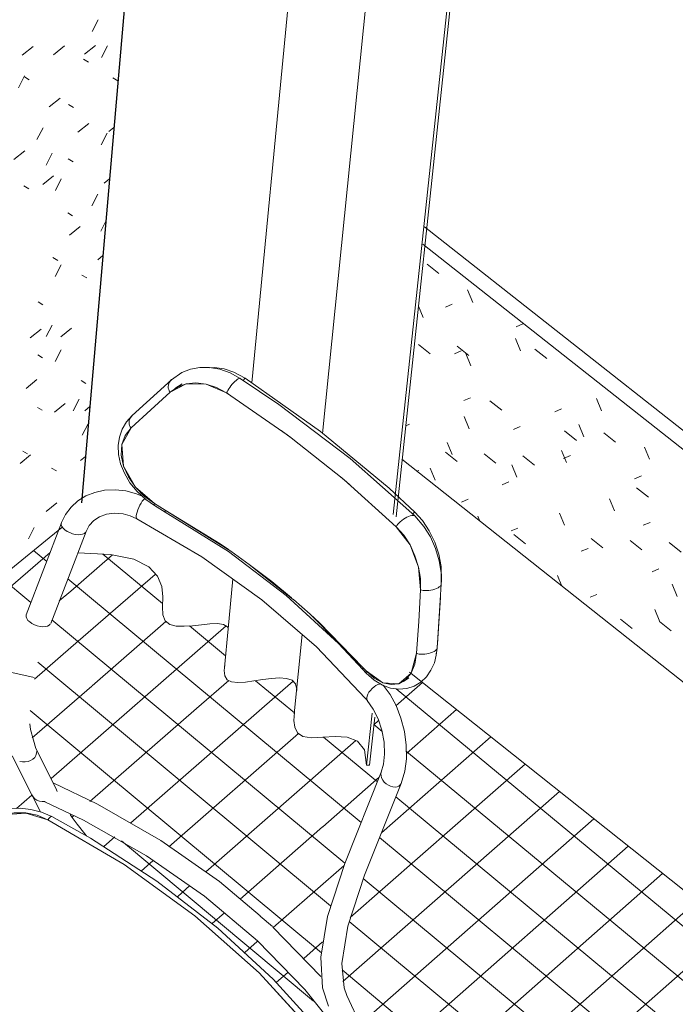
# Model space of a CAD drawing. Header units: centimetres. Extents: x 1151.07 to 1152.71, y 1902.53 to 1904.06.
# Tile 13 of 65: x 1151.68 to 1151.76, y 1903.67 to 1903.79. Entities that reach past the tile are written whole.
import ezdxf

# ---------------------------------------------------------------- set-up
doc = ezdxf.new("R2010")
doc.units = ezdxf.units.CM
for name, color, linetype, lineweight in [('Meble', 7, 'Continuous', 9), ('Meble-2', 9, 'Continuous', 9), ('Okna', 7, 'Continuous', 9), ('Okna-1', 9, 'Continuous', 9), ('Stropy', 7, 'Continuous', 9), ('Wzór powierzchni', 7, 'Continuous', 9), ('Wzór powierzchni-4', 10, 'Continuous', 9), ('Wzór powierzchni-5', 254, 'Continuous', 9), ('Wzór powierzchni-6', 253, 'Continuous', 9), ('Ściany', 7, 'Continuous', 9)]:
    doc.layers.add(name, color=color, linetype=linetype, lineweight=lineweight)

# ---------------------------------------------------------------- blocks, each defined once
blk = doc.blocks.new('FP_18-Aksono Kopia 1')
at = {"layer": 'Wzór powierzchni-4'}
for p, q in [((1151.69242, 1903.79151), (1151.6917, 1903.7901)), ((1151.6834, 1903.7873), (1151.6847, 1903.78835)), ((1151.6871, 1903.78736), (1151.6884, 1903.78841)), ((1151.69078, 1903.78743), (1151.69208, 1903.78847)), ((1151.6935, 1903.78842), (1151.69278, 1903.78702)), ((1151.69126, 1903.78647), (1151.69068, 1903.78683)), ((1151.68366, 1903.78484), (1151.68293, 1903.78343)), ((1151.68422, 1903.78437), (1151.68364, 1903.78473)), ((1151.69473, 1903.78427), (1151.69416, 1903.78463)), ((1151.68659, 1903.78117), (1151.68789, 1903.78221)), ((1151.68947, 1903.78109), (1151.68889, 1903.78145)), ((1151.69, 1903.77817), (1151.69129, 1903.77921)), ((1151.69365, 1903.77825), (1151.69427, 1903.77875)), ((1151.68586, 1903.77871), (1151.68514, 1903.77731)), ((1151.69347, 1903.77806), (1151.69275, 1903.77667)), ((1151.68241, 1903.77492), (1151.6837, 1903.77596)), ((1151.68695, 1903.77567), (1151.68623, 1903.77427)), ((1151.68942, 1903.77465), (1151.68885, 1903.77501)), ((1151.68583, 1903.77195), (1151.68712, 1903.77299)), ((1151.68417, 1903.77146), (1151.68359, 1903.77181)), ((1151.68803, 1903.77264), (1151.68732, 1903.77124)), ((1151.69313, 1903.77214), (1151.69375, 1903.77264)), ((1151.69236, 1903.77083), (1151.69164, 1903.76944)), ((1151.68937, 1903.76827), (1151.6888, 1903.76862)), ((1151.69332, 1903.76761), (1151.69271, 1903.76644)), ((1151.68898, 1903.76596), (1151.69026, 1903.767)), ((1151.6876, 1903.76297), (1151.68703, 1903.76332)), ((1151.68803, 1903.76243), (1151.68731, 1903.76105)), ((1151.69235, 1903.76305), (1151.69297, 1903.76355)), ((1151.69104, 1903.76088), (1151.69048, 1903.76123)), ((1151.68584, 1903.7577), (1151.68527, 1903.75804)), ((1151.68434, 1903.75377), (1151.68562, 1903.7548)), ((1151.68695, 1903.75529), (1151.68624, 1903.75392)), ((1151.68797, 1903.75391), (1151.68924, 1903.75494)), ((1151.68802, 1903.75234), (1151.68731, 1903.75097)), ((1151.6858, 1903.75142), (1151.68524, 1903.75176)), ((1151.68385, 1903.74779), (1151.68513, 1903.74882)), ((1151.69093, 1903.74837), (1151.69037, 1903.7487)), ((1151.69015, 1903.7465), (1151.68945, 1903.74514)), ((1151.68577, 1903.74519), (1151.6852, 1903.74553)), ((1151.68722, 1903.74497), (1151.68849, 1903.746)), ((1151.69081, 1903.74512), (1151.69142, 1903.74562)), ((1151.69121, 1903.74359), (1151.69051, 1903.74224)), ((1151.68403, 1903.74001), (1151.68346, 1903.74034)), ((1151.68313, 1903.73889), (1151.68439, 1903.73992)), ((1151.6903, 1903.73922), (1151.69091, 1903.73972)), ((1151.68744, 1903.73801), (1151.68688, 1903.73834)), ((1151.68623, 1903.73318), (1151.68749, 1903.73421)), ((1151.68482, 1903.7313), (1151.68412, 1903.72995))]:
    blk.add_line(p, q, dxfattribs=at)
blk = doc.blocks.new('FP_26-Aksono Kopia 1')
at = {"layer": 'Wzór powierzchni-4'}
for p, q in [((1151.73144, 1903.76252), (1151.73284, 1903.76141)), ((1151.73685, 1903.75799), (1151.73624, 1903.75946)), ((1151.73442, 1903.75778), (1151.73362, 1903.75742)), ((1151.73097, 1903.7562), (1151.73041, 1903.75754)), ((1151.74281, 1903.75543), (1151.742, 1903.75507)), ((1151.74254, 1903.75223), (1151.74194, 1903.7537)), ((1151.73042, 1903.753), (1151.73182, 1903.75189)), ((1151.7355, 1903.75222), (1151.7347, 1903.75187)), ((1151.735, 1903.75281), (1151.7364, 1903.7517)), ((1151.73664, 1903.75046), (1151.73604, 1903.75192)), ((1151.74423, 1903.75243), (1151.74564, 1903.75132)), ((1151.73658, 1903.74668), (1151.73578, 1903.74633)), ((1151.7389, 1903.7463), (1151.7403, 1903.74519)), ((1151.75212, 1903.74514), (1151.75153, 1903.7466)), ((1151.74739, 1903.74535), (1151.74658, 1903.74501)), ((1151.73643, 1903.74298), (1151.73583, 1903.74443)), ((1151.72936, 1903.74354), (1151.7289, 1903.74334)), ((1151.7425, 1903.74325), (1151.7417, 1903.7429)), ((1151.74776, 1903.74273), (1151.74917, 1903.74162)), ((1151.75005, 1903.74205), (1151.74945, 1903.74351)), ((1151.73441, 1903.73993), (1151.73382, 1903.74137)), ((1151.7524, 1903.74252), (1151.75381, 1903.74141)), ((1151.73363, 1903.74023), (1151.73502, 1903.73913)), ((1151.74799, 1903.73898), (1151.74739, 1903.74043)), ((1151.75783, 1903.73937), (1151.75723, 1903.74083)), ((1151.7382, 1903.74002), (1151.73959, 1903.73891)), ((1151.74279, 1903.7398), (1151.74419, 1903.73869)), ((1151.74844, 1903.73981), (1151.74764, 1903.73947)), ((1151.73044, 1903.73806), (1151.73021, 1903.73796)), ((1151.73241, 1903.73689), (1151.73181, 1903.73833)), ((1151.74208, 1903.73726), (1151.74149, 1903.73871)), ((1151.74114, 1903.7367), (1151.74034, 1903.73636)), ((1151.75687, 1903.73741), (1151.75605, 1903.73706)), ((1151.75629, 1903.736), (1151.7577, 1903.73488)), ((1151.73631, 1903.73464), (1151.73552, 1903.7343)), ((1151.75366, 1903.73324), (1151.75307, 1903.73469)), ((1151.76354, 1903.7336), (1151.76294, 1903.73505)), ((1151.76534, 1903.73499), (1151.76452, 1903.73464)), ((1151.73769, 1903.73204), (1151.73744, 1903.73264)), ((1151.74774, 1903.73154), (1151.74714, 1903.73299)), ((1151.76524, 1903.73239), (1151.76666, 1903.73127)), ((1151.76994, 1903.73215), (1151.77136, 1903.73104)), ((1151.7422, 1903.73122), (1151.74141, 1903.73088)), ((1151.7579, 1903.73188), (1151.75709, 1903.73154)), ((1151.77136, 1903.73151), (1151.77054, 1903.73117)), ((1151.74172, 1903.73044), (1151.74311, 1903.72934)), ((1151.75091, 1903.72996), (1151.75231, 1903.72886)), ((1151.75553, 1903.72973), (1151.75693, 1903.72862)), ((1151.75054, 1903.7288), (1151.74974, 1903.72847)), ((1151.76018, 1903.72949), (1151.76158, 1903.72837)), ((1151.76323, 1903.72614), (1151.76264, 1903.72759)), ((1151.7774, 1903.72803), (1151.77657, 1903.72769)), ((1151.75894, 1903.72637), (1151.75813, 1903.72604)), ((1151.7771, 1903.72509), (1151.77651, 1903.72655)), ((1151.74742, 1903.72432), (1151.7469, 1903.7256)), ((1151.77383, 1903.72561), (1151.77524, 1903.7245)), ((1151.76113, 1903.72311), (1151.76054, 1903.72456)), ((1151.76988, 1903.72495), (1151.76905, 1903.72461)), ((1151.75159, 1903.72333), (1151.75078, 1903.723)), ((1151.7649, 1903.72291), (1151.76409, 1903.72258)), ((1151.77496, 1903.72205), (1151.77437, 1903.7235)), ((1151.75905, 1903.7201), (1151.75846, 1903.72154)), ((1151.76892, 1903.72039), (1151.76833, 1903.72183)), ((1151.78286, 1903.72196), (1151.78428, 1903.72084)), ((1151.7544, 1903.7204), (1151.75579, 1903.71929)), ((1151.75902, 1903.72014), (1151.76042, 1903.71903)), ((1151.76832, 1903.71962), (1151.76973, 1903.7185)), ((1151.77089, 1903.71944), (1151.77006, 1903.71911)), ((1151.773, 1903.71935), (1151.77441, 1903.71824)), ((1151.78698, 1903.72001), (1151.78614, 1903.71967)), ((1151.7777, 1903.71909), (1151.77912, 1903.71797)), ((1151.77939, 1903.71697), (1151.77857, 1903.71663)), ((1151.78067, 1903.71627), (1151.78008, 1903.71772)), ((1151.79075, 1903.71654), (1151.79016, 1903.718)), ((1151.76345, 1903.71643), (1151.76264, 1903.7161)), ((1151.76471, 1903.71437), (1151.76412, 1903.71581)), ((1151.77461, 1903.71463), (1151.77402, 1903.71608)), ((1151.7915, 1903.71515), (1151.79268, 1903.71422)), ((1151.76287, 1903.71369), (1151.76427, 1903.71258)), ((1151.78796, 1903.71448), (1151.78712, 1903.71414)), ((1151.78039, 1903.71147), (1151.77956, 1903.71114)), ((1151.76447, 1903.71098), (1151.76434, 1903.71093)), ((1151.77177, 1903.71004), (1151.77318, 1903.70893)), ((1151.79033, 1903.7091), (1151.78975, 1903.71056)), ((1151.77426, 1903.70727), (1151.77367, 1903.70871)), ((1151.77645, 1903.70976), (1151.77786, 1903.70864)), ((1151.78587, 1903.70919), (1151.78729, 1903.70807)), ((1151.79061, 1903.7089), (1151.79178, 1903.70797)), ((1151.7729, 1903.7085), (1151.77208, 1903.70817)), ((1151.78816, 1903.7061), (1151.78757, 1903.70755)), ((1151.77188, 1903.70495), (1151.77156, 1903.70573)), ((1151.78137, 1903.706), (1151.78055, 1903.70568)), ((1151.78599, 1903.70312), (1151.78541, 1903.70456)), ((1151.77993, 1903.70153), (1151.77935, 1903.70297)), ((1151.7803, 1903.70329), (1151.78171, 1903.70218)), ((1151.78738, 1903.7025), (1151.78655, 1903.70218)), ((1151.78929, 1903.6996), (1151.79046, 1903.69868)), ((1151.7856, 1903.6958), (1151.78502, 1903.69723)), ((1151.78414, 1903.69684), (1151.78555, 1903.69573)), ((1151.78584, 1903.69609), (1151.78501, 1903.69577))]:
    blk.add_line(p, q, dxfattribs=at)
blk = doc.blocks.new('FP_33-Aksono Kopia 1')
at = {"layer": 'Wzór powierzchni-5'}
for p, q in [((1151.68914, 1903.72374), (1151.6941, 1903.72805)), ((1151.70005, 1903.72226), (1151.69297, 1903.72813)), ((1151.72363, 1903.69629), (1151.68879, 1903.72519)), ((1151.68916, 1903.71705), (1151.69915, 1903.72572)), ((1151.68779, 1903.72257), (1151.68914, 1903.72374)), ((1151.68681, 1903.70152), (1151.70758, 1903.7196)), ((1151.72169, 1903.69145), (1151.68692, 1903.72032)), ((1151.69167, 1903.7125), (1151.70044, 1903.72013)), ((1151.70752, 1903.71607), (1151.70326, 1903.7196)), ((1151.68484, 1903.71329), (1151.68914, 1903.71703)), ((1151.71998, 1903.68641), (1151.68524, 1903.71529)), ((1151.68457, 1903.70632), (1151.69165, 1903.71248)), ((1151.69628, 1903.69625), (1151.71553, 1903.71304)), ((1151.70409, 1903.70982), (1151.7079, 1903.71314)), ((1151.71572, 1903.70928), (1151.71109, 1903.71311)), ((1151.71889, 1903.68084), (1151.68435, 1903.70958)), ((1151.69141, 1903.69877), (1151.70409, 1903.70982)), ((1151.72513, 1903.70789), (1151.72569, 1903.70838)), ((1151.7261, 1903.7071), (1151.72513, 1903.7079)), ((1151.70079, 1903.69339), (1151.71617, 1903.70684)), ((1151.72555, 1903.70113), (1151.71916, 1903.70643)), ((1151.70516, 1903.69042), (1151.72299, 1903.70602)), ((1151.71906, 1903.69578), (1151.72575, 1903.70165)), ((1151.70924, 1903.68719), (1151.71903, 1903.69576)), ((1151.71473, 1903.68519), (1151.72159, 1903.6912)), ((1151.71318, 1903.68382), (1151.7147, 1903.68516)), ((1151.71679, 1903.68016), (1151.71903, 1903.68213))]:
    blk.add_line(p, q, dxfattribs=at)
at = {"layer": 'Wzór powierzchni-6'}
for p, q in [((1151.6863, 1903.72725), (1151.68473, 1903.72855)), ((1151.64757, 1903.69441), (1151.6867, 1903.72833)), ((1151.68443, 1903.72239), (1151.68083, 1903.72538)), ((1151.72771, 1903.71014), (1151.73088, 1903.71291)), ((1151.78555, 1903.66435), (1151.72776, 1903.71214)), ((1151.72899, 1903.70448), (1151.73493, 1903.70969)), ((1151.72602, 1903.69508), (1151.739, 1903.70646)), ((1151.78472, 1903.65857), (1151.72898, 1903.70472)), ((1151.72232, 1903.68502), (1151.74306, 1903.70322)), ((1151.68271, 1903.69795), (1151.68454, 1903.69954)), ((1151.72145, 1903.67741), (1151.74714, 1903.69998)), ((1151.81849, 1903.62411), (1151.72772, 1903.69933)), ((1151.68931, 1903.69694), (1151.68946, 1903.69707)), ((1151.7235, 1903.67236), (1151.75121, 1903.69674)), ((1151.69308, 1903.69345), (1151.69439, 1903.69459)), ((1151.71797, 1903.67511), (1151.69519, 1903.6941)), ((1151.72071, 1903.66304), (1151.75529, 1903.6935)), ((1151.81754, 1903.61837), (1151.72578, 1903.6945)), ((1151.69756, 1903.69057), (1151.69889, 1903.69174)), ((1151.71556, 1903.65162), (1151.75938, 1903.69025)), ((1151.92348, 1903.52385), (1151.72386, 1903.68964)), ((1151.70184, 1903.68752), (1151.7033, 1903.6888)), ((1151.71251, 1903.64202), (1151.76347, 1903.68699)), ((1151.70593, 1903.68429), (1151.70738, 1903.68556)), ((1151.9179, 1903.52185), (1151.7222, 1903.68456)), ((1151.71757, 1903.63957), (1151.76756, 1903.68374)), ((1151.70982, 1903.68088), (1151.71128, 1903.68216)), ((1151.71352, 1903.67729), (1151.71494, 1903.67854)), ((1151.91144, 1903.52057), (1151.72134, 1903.6788))]:
    blk.add_line(p, q, dxfattribs=at)

msp = doc.modelspace()

# ---------------------------------------------------------------- linework, layer by layer
at = {"layer": 'Meble'}
for p, q in [((1151.70109, 1903.7488), (1151.69644, 1903.74456)), ((1151.70832, 1903.74827), (1151.70847, 1903.74844)), ((1151.70847, 1903.74844), (1151.70863, 1903.74859)), ((1151.70863, 1903.74859), (1151.70877, 1903.74873)), ((1151.70877, 1903.74873), (1151.70891, 1903.74884)), ((1151.70983, 1903.74899), (1151.70983, 1903.74899)), ((1151.70983, 1903.74899), (1151.70984, 1903.74898)), ((1151.70286, 1903.74831), (1151.70095, 1903.74734)), ((1151.7015, 1903.74776), (1151.70237, 1903.74831)), ((1151.70522, 1903.74829), (1151.70286, 1903.74831)), ((1151.70764, 1903.74726), (1151.70522, 1903.74829)), ((1151.70783, 1903.74714), (1151.70764, 1903.74726)), ((1151.70779, 1903.74755), (1151.7079, 1903.74772)), ((1151.7079, 1903.74772), (1151.70802, 1903.7479)), ((1151.70802, 1903.7479), (1151.70816, 1903.74809)), ((1151.70816, 1903.74809), (1151.70832, 1903.74827)), ((1151.71531, 1903.74192), (1151.71412, 1903.7428)), ((1151.72219, 1903.73644), (1151.72111, 1903.73735)), ((1151.69763, 1903.7344), (1151.69749, 1903.73418)), ((1151.69777, 1903.73457), (1151.69763, 1903.7344)), ((1151.69789, 1903.7347), (1151.69777, 1903.73457)), ((1151.69711, 1903.73338), (1151.69702, 1903.73311)), ((1151.69722, 1903.73365), (1151.69711, 1903.73338)), ((1151.69735, 1903.73392), (1151.69722, 1903.73365)), ((1151.69749, 1903.73418), (1151.69735, 1903.73392)), ((1151.69905, 1903.73393), (1151.69906, 1903.73401)), ((1151.69906, 1903.73401), (1151.69909, 1903.73412)), ((1151.69908, 1903.73389), (1151.70037, 1903.73309)), ((1151.70037, 1903.73333), (1151.70814, 1903.72848)), ((1151.69695, 1903.73286), (1151.69692, 1903.73265)), ((1151.69692, 1903.73265), (1151.69692, 1903.73249)), ((1151.69692, 1903.73249), (1151.69695, 1903.73237)), ((1151.69702, 1903.73311), (1151.69695, 1903.73286)), ((1151.69695, 1903.73237), (1151.69701, 1903.73232)), ((1151.73001, 1903.73309), (1151.73, 1903.7331)), ((1151.73, 1903.7331), (1151.73, 1903.7331)), ((1151.68387, 1903.72094), (1151.68805, 1903.73185)), ((1151.6881, 1903.73195), (1151.68803, 1903.73179)), ((1151.68803, 1903.73179), (1151.68803, 1903.7316)), ((1151.68803, 1903.7316), (1151.6881, 1903.7314)), ((1151.68846, 1903.731), (1151.68872, 1903.73082)), ((1151.72941, 1903.72922), (1151.72778, 1903.73138)), ((1151.69096, 1903.73082), (1151.68678, 1903.71991)), ((1151.68872, 1903.73082), (1151.68902, 1903.73067)), ((1151.68902, 1903.73067), (1151.68935, 1903.73055)), ((1151.68935, 1903.73055), (1151.68968, 1903.73047)), ((1151.68968, 1903.73047), (1151.69001, 1903.73043)), ((1151.69001, 1903.73043), (1151.6903, 1903.73044)), ((1151.6903, 1903.73044), (1151.69056, 1903.73049)), ((1151.69056, 1903.73049), (1151.69077, 1903.73059)), ((1151.69077, 1903.73059), (1151.69091, 1903.73072)), ((1151.73042, 1903.72658), (1151.72941, 1903.72922)), ((1151.70814, 1903.72847), (1151.71033, 1903.72691)), ((1151.71034, 1903.72691), (1151.71556, 1903.72275)), ((1151.73067, 1903.7239), (1151.73042, 1903.72658)), ((1151.73067, 1903.7239), (1151.73081, 1903.72385)), ((1151.73081, 1903.72385), (1151.73098, 1903.72381)), ((1151.73164, 1903.72381), (1151.73188, 1903.72385)), ((1151.73188, 1903.72385), (1151.73212, 1903.7239)), ((1151.73212, 1903.7239), (1151.73235, 1903.72397)), ((1151.73235, 1903.72397), (1151.73256, 1903.72405)), ((1151.73256, 1903.72405), (1151.73274, 1903.72414)), ((1151.73263, 1903.71696), (1151.73311, 1903.72455)), ((1151.73274, 1903.72414), (1151.73289, 1903.72424)), ((1151.73289, 1903.72424), (1151.73301, 1903.72434)), ((1151.73301, 1903.72434), (1151.73308, 1903.72444)), ((1151.73315, 1903.725), (1151.73312, 1903.72454)), ((1151.71557, 1903.72274), (1151.71755, 1903.72099)), ((1151.73098, 1903.72381), (1151.73118, 1903.72379)), ((1151.73118, 1903.72379), (1151.7314, 1903.72379)), ((1151.7314, 1903.72379), (1151.73164, 1903.72381)), ((1151.73303, 1903.72298), (1151.73268, 1903.71747)), ((1151.68387, 1903.72094), (1151.68385, 1903.72087)), ((1151.68385, 1903.72087), (1151.68385, 1903.72068)), ((1151.68385, 1903.72068), (1151.68393, 1903.72048)), ((1151.68393, 1903.72048), (1151.68407, 1903.72027)), ((1151.71756, 1903.72099), (1151.7238, 1903.71468)), ((1151.68407, 1903.72027), (1151.68428, 1903.72008)), ((1151.68428, 1903.72008), (1151.68454, 1903.7199)), ((1151.68454, 1903.7199), (1151.68484, 1903.71975)), ((1151.68484, 1903.71975), (1151.68517, 1903.71963)), ((1151.68517, 1903.71963), (1151.6855, 1903.71955)), ((1151.6855, 1903.71955), (1151.68582, 1903.71951)), ((1151.68582, 1903.71951), (1151.68612, 1903.71952)), ((1151.68612, 1903.71952), (1151.68638, 1903.71958)), ((1151.68638, 1903.71958), (1151.68658, 1903.71968)), ((1151.68658, 1903.71968), (1151.68672, 1903.71981)), ((1151.73268, 1903.71747), (1151.73264, 1903.71719)), ((1151.73268, 1903.71749), (1151.73268, 1903.71747)), ((1151.72953, 1903.714), (1151.73019, 1903.71636)), ((1151.73019, 1903.71636), (1151.73033, 1903.7163)), ((1151.73033, 1903.7163), (1151.7305, 1903.71627)), ((1151.7305, 1903.71627), (1151.7307, 1903.71625)), ((1151.7307, 1903.71625), (1151.73092, 1903.71624)), ((1151.73092, 1903.71624), (1151.73116, 1903.71626)), ((1151.73116, 1903.71626), (1151.7314, 1903.71629)), ((1151.7314, 1903.71629), (1151.73163, 1903.71634)), ((1151.73164, 1903.71634), (1151.73186, 1903.71641)), ((1151.73186, 1903.71641), (1151.73207, 1903.71649)), ((1151.73207, 1903.71649), (1151.73226, 1903.71657)), ((1151.73226, 1903.71657), (1151.73241, 1903.71667)), ((1151.73252, 1903.71636), (1151.7325, 1903.71626)), ((1151.7238, 1903.71468), (1151.7238, 1903.71445)), ((1151.7238, 1903.71445), (1151.7238, 1903.71468)), ((1151.6848, 1903.71348), (1151.6818, 1903.71418)), ((1151.68431, 1903.7136), (1151.6848, 1903.71348)), ((1151.72381, 1903.71444), (1151.72422, 1903.71401)), ((1151.7242, 1903.71427), (1151.72417, 1903.71416)), ((1151.72928, 1903.71344), (1151.72862, 1903.71301)), ((1151.72492, 1903.71218), (1151.72472, 1903.71196)), ((1151.72558, 1903.71264), (1151.72536, 1903.71253)), ((1151.72579, 1903.71271), (1151.72558, 1903.71264)), ((1151.72596, 1903.71272), (1151.72579, 1903.71271)), ((1151.72432, 1903.71128), (1151.72427, 1903.71107)), ((1151.72427, 1903.71107), (1151.72428, 1903.7109)), ((1151.72441, 1903.7115), (1151.72432, 1903.71128)), ((1151.72454, 1903.71173), (1151.72441, 1903.7115)), ((1151.72472, 1903.71196), (1151.72454, 1903.71173)), ((1151.72428, 1903.7109), (1151.72433, 1903.71077)), ((1151.68457, 1903.6995), (1151.68221, 1903.70421)), ((1151.68309, 1903.70354), (1151.68341, 1903.70348)), ((1151.68341, 1903.70348), (1151.68375, 1903.70348)), ((1151.68375, 1903.70348), (1151.68408, 1903.70353)), ((1151.68408, 1903.70353), (1151.68439, 1903.70364)), ((1151.68439, 1903.70364), (1151.68466, 1903.7038)), ((1151.72167, 1903.69141), (1151.726, 1903.70226)), ((1151.72836, 1903.70091), (1151.72402, 1903.69006)), ((1151.68468, 1903.69932), (1151.68454, 1903.69955)), ((1151.6855, 1903.69762), (1151.68457, 1903.6995)), ((1151.68488, 1903.69911), (1151.68468, 1903.69932)), ((1151.68514, 1903.69895), (1151.68489, 1903.69911)), ((1151.6861, 1903.69876), (1151.68577, 1903.69877)), ((1151.68557, 1903.69751), (1151.6855, 1903.69762)), ((1151.68643, 1903.69662), (1151.69548, 1903.69129)), ((1151.69548, 1903.69129), (1151.70386, 1903.68521)), ((1151.70387, 1903.68521), (1151.71149, 1903.67845)), ((1151.71149, 1903.67845), (1151.71827, 1903.67108)), ((1151.7219, 1903.67575), (1151.72408, 1903.67113))]:
    msp.add_line(p, q, dxfattribs=at)
for points in [[(1151.70926, 1903.74897, 0), (1151.70805, 1903.74962, 0), (1151.70684, 1903.75005, 0), (1151.70563, 1903.75027, 0), (1151.70446, 1903.75027, 0), (1151.70336, 1903.75006, 0), (1151.70234, 1903.74967, 0), (1151.70109, 1903.7488, 0)], [(1151.70565, 1903.75024, 0), (1151.70621, 1903.75026, 0), (1151.70734, 1903.75009, 0), (1151.7085, 1903.7497, 0), (1151.70983, 1903.74899, 0)], [(1151.70112, 1903.74883, 0), (1151.70099, 1903.7487, 0), (1151.70087, 1903.74854, 0), (1151.70079, 1903.74836, 0), (1151.70073, 1903.74818, 0), (1151.70071, 1903.748, 0), (1151.70072, 1903.74781, 0), (1151.70077, 1903.74764, 0), (1151.70084, 1903.74748, 0), (1151.70095, 1903.74734, 0)], [(1151.70522, 1903.74829, 0), (1151.70401, 1903.74843, 0), (1151.70286, 1903.74831, 0)], [(1151.70891, 1903.74884, 0), (1151.70903, 1903.74892, 0), (1151.70913, 1903.74897, 0), (1151.70921, 1903.74898, 0), (1151.70926, 1903.74896, 0)], [(1151.72997, 1903.73265, 0), (1151.72231, 1903.73945, 0), (1151.71384, 1903.74587, 0), (1151.70925, 1903.74897, 0)], [(1151.70961, 1903.74869, 0), (1151.70965, 1903.74876, 0), (1151.70968, 1903.74882, 0), (1151.70972, 1903.74887, 0), (1151.70975, 1903.74892, 0), (1151.70978, 1903.74895, 0), (1151.7098, 1903.74898, 0), (1151.70982, 1903.74899, 0)], [(1151.70983, 1903.74899, 0), (1151.7188, 1903.74267, 0), (1151.72695, 1903.73593, 0), (1151.73, 1903.7331, 0)], [(1151.70095, 1903.74734, 0), (1151.69864, 1903.74523, 0), (1151.69631, 1903.7431, 0)], [(1151.70095, 1903.74734, 0), (1151.69864, 1903.74523, 0), (1151.69631, 1903.7431, 0)], [(1151.70286, 1903.74831, 0), (1151.70183, 1903.74794, 0), (1151.70095, 1903.74734, 0)], [(1151.70764, 1903.74726, 0), (1151.70645, 1903.74789, 0), (1151.70522, 1903.74829, 0)], [(1151.70764, 1903.74726, 0), (1151.7077, 1903.74739, 0), (1151.70779, 1903.74755, 0)], [(1151.71528, 1903.74195, 0), (1151.71482, 1903.74229, 0), (1151.70764, 1903.74726, 0)], [(1151.69644, 1903.74456, 0), (1151.69577, 1903.74381, 0), (1151.69525, 1903.74294, 0), (1151.69492, 1903.74199, 0), (1151.69477, 1903.74099, 0), (1151.69482, 1903.73993, 0), (1151.69506, 1903.73882, 0), (1151.69551, 1903.73771, 0), (1151.69617, 1903.7366, 0), (1151.69704, 1903.73554, 0), (1151.69804, 1903.73461, 0), (1151.69908, 1903.73389, 0)], [(1151.69631, 1903.7431, 0), (1151.69621, 1903.74324, 0), (1151.69613, 1903.7434, 0), (1151.69608, 1903.74358, 0), (1151.69607, 1903.74376, 0), (1151.69609, 1903.74394, 0), (1151.69614, 1903.74412, 0), (1151.69623, 1903.7443, 0), (1151.69634, 1903.74445, 0), (1151.69647, 1903.74459, 0)], [(1151.69631, 1903.7431, 0), (1151.69521, 1903.74111, 0), (1151.69541, 1903.73857, 0), (1151.69683, 1903.73606, 0), (1151.69909, 1903.73412, 0)], [(1151.69631, 1903.7431, 0), (1151.69561, 1903.74221, 0), (1151.69521, 1903.74111, 0)], [(1151.72778, 1903.73138, 0), (1151.72155, 1903.73699, 0), (1151.71531, 1903.74192, 0)], [(1151.69521, 1903.74111, 0), (1151.69514, 1903.73987, 0), (1151.69541, 1903.73857, 0)], [(1151.69541, 1903.73857, 0), (1151.69599, 1903.73728, 0), (1151.69683, 1903.73606, 0)], [(1151.68805, 1903.73186, 0), (1151.68854, 1903.73284, 0), (1151.68918, 1903.7337, 0), (1151.68999, 1903.73443, 0), (1151.69093, 1903.73502, 0), (1151.692, 1903.73545, 0), (1151.69316, 1903.7357, 0), (1151.6944, 1903.73576, 0), (1151.69567, 1903.73562, 0), (1151.69694, 1903.73528, 0), (1151.69763, 1903.73498, 0)], [(1151.69683, 1903.73606, 0), (1151.69788, 1903.73499, 0), (1151.69909, 1903.73412, 0)], [(1151.69908, 1903.73389, 0), (1151.69907, 1903.73389, 0), (1151.69905, 1903.73393, 0)], [(1151.69909, 1903.73412, 0), (1151.69973, 1903.73372, 0), (1151.70037, 1903.73333, 0)], [(1151.69909, 1903.73412, 0), (1151.69973, 1903.73372, 0), (1151.70037, 1903.73333, 0)], [(1151.70037, 1903.73333, 0), (1151.70035, 1903.73312, 0), (1151.70037, 1903.73309, 0)], [(1151.70037, 1903.73309, 0), (1151.70035, 1903.73312, 0), (1151.70037, 1903.73333, 0)], [(1151.70037, 1903.73333, 0), (1151.70689, 1903.72933, 0), (1151.70785, 1903.72868, 0)], [(1151.69096, 1903.73082, 0), (1151.69134, 1903.73152, 0), (1151.69187, 1903.7321, 0), (1151.69256, 1903.73255, 0), (1151.69339, 1903.73286, 0), (1151.69433, 1903.73298, 0), (1151.69535, 1903.7329, 0), (1151.69619, 1903.73267, 0), (1151.697, 1903.73232, 0)], [(1151.697, 1903.73232, 0), (1151.70471, 1903.72782, 0), (1151.71183, 1903.72272, 0), (1151.71832, 1903.71711, 0), (1151.7241, 1903.71104, 0), (1151.72435, 1903.71075, 0)], [(1151.70037, 1903.73309, 0), (1151.70785, 1903.72844, 0), (1151.71472, 1903.72323, 0), (1151.72092, 1903.71752, 0), (1151.72381, 1903.71444, 0)], [(1151.72778, 1903.73138, 0), (1151.72785, 1903.73151, 0), (1151.72795, 1903.73166, 0), (1151.72809, 1903.73181, 0), (1151.72825, 1903.73197, 0), (1151.72843, 1903.73212, 0), (1151.72863, 1903.73226, 0), (1151.72884, 1903.73239, 0), (1151.72905, 1903.73251, 0), (1151.72925, 1903.7326, 0), (1151.72944, 1903.73266, 0), (1151.72961, 1903.7327, 0), (1151.72976, 1903.73272, 0), (1151.72988, 1903.7327, 0)], [(1151.72998, 1903.73311, 0), (1151.72995, 1903.7331, 0), (1151.72992, 1903.73308, 0), (1151.72989, 1903.73305, 0), (1151.72985, 1903.73301, 0), (1151.7298, 1903.73296, 0), (1151.72976, 1903.73291, 0), (1151.72972, 1903.73285, 0)], [(1151.73311, 1903.72455, 0), (1151.7331, 1903.72589, 0), (1151.73287, 1903.72733, 0), (1151.73245, 1903.72878, 0), (1151.73183, 1903.73016, 0), (1151.73104, 1903.73142, 0), (1151.72997, 1903.73265, 0)], [(1151.73, 1903.7331, 0), (1151.7309, 1903.7321, 0), (1151.7317, 1903.7309, 0), (1151.73235, 1903.72956, 0), (1151.73283, 1903.72812, 0), (1151.7331, 1903.72664, 0), (1151.73315, 1903.725, 0)], [(1151.6881, 1903.7314, 0), (1151.68825, 1903.7312, 0), (1151.68846, 1903.731, 0)], [(1151.72941, 1903.72922, 0), (1151.72866, 1903.73039, 0), (1151.72778, 1903.73138, 0)], [(1151.73042, 1903.72658, 0), (1151.73, 1903.72794, 0), (1151.72941, 1903.72922, 0)], [(1151.71033, 1903.72691, 0), (1151.713, 1903.72487, 0), (1151.71535, 1903.72293, 0)], [(1151.73067, 1903.7239, 0), (1151.73064, 1903.72522, 0), (1151.73042, 1903.72658, 0)], [(1151.73315, 1903.72502, 0), (1151.73315, 1903.725, 0), (1151.73314, 1903.72498, 0), (1151.73312, 1903.72497, 0)], [(1151.73019, 1903.71636, 0), (1151.73044, 1903.72013, 0), (1151.73067, 1903.7239, 0)], [(1151.73019, 1903.71636, 0), (1151.73044, 1903.72013, 0), (1151.73067, 1903.7239, 0)], [(1151.73308, 1903.72444, 0), (1151.73311, 1903.72454, 0), (1151.73311, 1903.72455, 0)], [(1151.71755, 1903.72099, 0), (1151.71865, 1903.71997, 0), (1151.7238, 1903.71468, 0)], [(1151.72422, 1903.71401, 0), (1151.72515, 1903.71318, 0), (1151.72614, 1903.71257, 0), (1151.72711, 1903.71222, 0), (1151.72808, 1903.71209, 0), (1151.72902, 1903.71218, 0), (1151.7299, 1903.71247, 0), (1151.73069, 1903.71295, 0), (1151.73136, 1903.71357, 0), (1151.7319, 1903.71434, 0), (1151.7323, 1903.71524, 0), (1151.73252, 1903.71612, 0), (1151.73263, 1903.71696, 0)], [(1151.73241, 1903.71667, 0), (1151.73252, 1903.71677, 0), (1151.7326, 1903.71686, 0)], [(1151.73268, 1903.71747, 0), (1151.73268, 1903.71747, 0), (1151.73267, 1903.71745, 0), (1151.73265, 1903.71744, 0)], [(1151.72953, 1903.714, 0), (1151.72997, 1903.71507, 0), (1151.73019, 1903.71636, 0)], [(1151.7238, 1903.71468, 0), (1151.724, 1903.71448, 0), (1151.7242, 1903.71427, 0)], [(1151.7238, 1903.71468, 0), (1151.724, 1903.71448, 0), (1151.7242, 1903.71427, 0)], [(1151.72417, 1903.71416, 0), (1151.72419, 1903.71406, 0), (1151.72424, 1903.714, 0)], [(1151.7242, 1903.71427, 0), (1151.72618, 1903.71287, 0), (1151.72809, 1903.71275, 0), (1151.72953, 1903.714, 0)], [(1151.7242, 1903.71427, 0), (1151.72517, 1903.71342, 0), (1151.72618, 1903.71287, 0)], [(1151.72809, 1903.71275, 0), (1151.72889, 1903.71321, 0), (1151.72953, 1903.714, 0)], [(1151.72536, 1903.71253, 0), (1151.72514, 1903.71237, 0), (1151.72492, 1903.71218, 0)], [(1151.72618, 1903.71287, 0), (1151.72717, 1903.71264, 0), (1151.72809, 1903.71275, 0)], [(1151.72623, 1903.71258, 0), (1151.72704, 1903.71146, 0), (1151.72776, 1903.71015, 0), (1151.72834, 1903.70867, 0), (1151.72875, 1903.70708, 0), (1151.72896, 1903.70545, 0), (1151.72898, 1903.70385, 0), (1151.72879, 1903.70237, 0), (1151.72836, 1903.70091, 0)], [(1151.72434, 1903.71075, 0), (1151.72505, 1903.70975, 0), (1151.72563, 1903.70858, 0), (1151.72607, 1903.70724, 0), (1151.72634, 1903.70581, 0), (1151.7264, 1903.70441, 0), (1151.72627, 1903.70319, 0), (1151.726, 1903.70227, 0)], [(1151.68473, 1903.70605, 0), (1151.68436, 1903.70733, 0), (1151.6843, 1903.70801, 0)], [(1151.68466, 1903.7038, 0), (1151.68487, 1903.70401, 0), (1151.68502, 1903.70424, 0)], [(1151.72765, 1903.70049, 0), (1151.72739, 1903.70051, 0), (1151.72711, 1903.70059, 0), (1151.72684, 1903.70071, 0), (1151.72659, 1903.70089, 0), (1151.72636, 1903.70109, 0), (1151.72618, 1903.70132, 0), (1151.72604, 1903.70157, 0), (1151.72597, 1903.70181, 0), (1151.72595, 1903.70205, 0), (1151.726, 1903.70226, 0), (1151.726, 1903.70226, 0)], [(1151.72836, 1903.70092, 0), (1151.72826, 1903.70074, 0), (1151.7281, 1903.7006, 0), (1151.72789, 1903.70052, 0), (1151.72765, 1903.70049, 0)], [(1151.68454, 1903.69956, 0), (1151.68468, 1903.69932, 0), (1151.68488, 1903.69911, 0), (1151.68514, 1903.69895, 0), (1151.68544, 1903.69883, 0), (1151.68577, 1903.69877, 0), (1151.6861, 1903.69877, 0)], [(1151.68577, 1903.69877, 0), (1151.68544, 1903.69883, 0), (1151.68514, 1903.69895, 0)], [(1151.72154, 1903.67071, 0), (1151.71692, 1903.67649, 0), (1151.7113, 1903.68224, 0), (1151.70502, 1903.68755, 0), (1151.69813, 1903.69234, 0), (1151.69068, 1903.69655, 0), (1151.68606, 1903.69874, 0)], [(1151.68689, 1903.697, 0), (1151.68569, 1903.69752, 0), (1151.68443, 1903.69784, 0), (1151.68313, 1903.69798, 0), (1151.68184, 1903.69791, 0), (1151.68059, 1903.69765, 0), (1151.67944, 1903.69721, 0), (1151.67797, 1903.69625, 0)], [(1151.68643, 1903.69662, 0), (1151.68382, 1903.69741, 0), (1151.68112, 1903.6972, 0), (1151.67886, 1903.69602, 0)], [(1151.68112, 1903.6972, 0), (1151.68245, 1903.69744, 0), (1151.68382, 1903.69742, 0)], [(1151.68382, 1903.69742, 0), (1151.68517, 1903.69714, 0), (1151.68643, 1903.69662, 0)], [(1151.68643, 1903.69662, 0), (1151.68659, 1903.69681, 0), (1151.68672, 1903.69694, 0), (1151.68683, 1903.69701, 0), (1151.6869, 1903.69699, 0)], [(1151.71909, 1903.67117, 0), (1151.71317, 1903.67769, 0), (1151.70661, 1903.68374, 0), (1151.69937, 1903.68934, 0), (1151.69151, 1903.69442, 0), (1151.68689, 1903.697, 0)], [(1151.691, 1903.6947, 0), (1151.69081, 1903.69493, 0), (1151.68991, 1903.6961, 0), (1151.68933, 1903.6969, 0), (1151.68907, 1903.69725, 0)], [(1151.71827, 1903.67108, 0), (1151.71149, 1903.67845, 0), (1151.70386, 1903.68521, 0), (1151.69548, 1903.69129, 0), (1151.68643, 1903.69662, 0)], [(1151.72167, 1903.69141, 0), (1151.71961, 1903.68515, 0), (1151.71883, 1903.6803, 0), (1151.71903, 1903.67667, 0), (1151.71973, 1903.67451, 0)], [(1151.72402, 1903.69006, 0), (1151.72203, 1903.68399, 0), (1151.72133, 1903.67955, 0), (1151.72158, 1903.67666, 0), (1151.7219, 1903.67575, 0)]]:
    msp.add_polyline3d(points, dxfattribs=at)
at = {"layer": 'Meble-2'}
for p, q in [((1151.68678, 1903.71991), (1151.6868, 1903.71998)), ((1151.68501, 1903.70507), (1151.68473, 1903.70605)), ((1151.68502, 1903.70507), (1151.68737, 1903.70035)), ((1151.68502, 1903.70424), (1151.6851, 1903.7045)), ((1151.6851, 1903.7045), (1151.68511, 1903.70476)), ((1151.68736, 1903.70035), (1151.68755, 1903.69998)), ((1151.71309, 1903.68394), (1151.71163, 1903.68519)), ((1151.71884, 1903.67804), (1151.71315, 1903.68389))]:
    msp.add_line(p, q, dxfattribs=at)
msp.add_polyline3d([(1151.71161, 1903.6852, 0), (1151.70681, 1903.68928, 0), (1151.69985, 1903.69417, 0), (1151.69233, 1903.69847, 0), (1151.68706, 1903.70099, 0)], dxfattribs=at)
at = {"layer": 'Okna'}
for p, q in [((1151.69044, 1903.73421), (1151.70559, 1903.91027)), ((1151.69048, 1903.73421), (1151.70561, 1903.90995)), ((1151.71063, 1903.74843), (1151.72478, 1903.89545)), ((1151.71904, 1903.74245), (1151.73392, 1903.88962)), ((1151.74337, 1903.88313), (1151.72742, 1903.73282)), ((1151.72775, 1903.73253), (1151.74377, 1903.88311)), ((1151.73114, 1903.76694), (1151.79298, 1903.71821)), ((1151.79269, 1903.7162), (1151.73092, 1903.7649))]:
    msp.add_line(p, q, dxfattribs=at)
at = {"layer": 'Okna-1'}
for p, q in [((1151.70782, 1903.71927), (1151.70839, 1903.72521)), ((1151.70738, 1903.71466), (1151.70782, 1903.71926)), ((1151.71568, 1903.70919), (1151.71663, 1903.71859)), ((1151.72491, 1903.70925), (1151.72426, 1903.7031)), ((1151.72462, 1903.70308), (1151.72522, 1903.70878)), ((1151.72462, 1903.70308), (1151.72426, 1903.7031))]:
    msp.add_line(p, q, dxfattribs=at)
for points in [[(1151.70784, 1903.7194, 0), (1151.70777, 1903.71949, 0), (1151.70728, 1903.71978, 0), (1151.70655, 1903.71988, 0), (1151.70566, 1903.71985, 0), (1151.70465, 1903.71974, 0), (1151.70361, 1903.71963, 0), (1151.70259, 1903.71956, 0), (1151.70166, 1903.71959, 0), (1151.70089, 1903.71979, 0), (1151.70034, 1903.72021, 0), (1151.70007, 1903.72091, 0), (1151.70004, 1903.72188, 0), (1151.70006, 1903.72304, 0), (1151.69994, 1903.72428, 0), (1151.69946, 1903.72551, 0), (1151.69842, 1903.72662, 0), (1151.69663, 1903.72751, 0), (1151.69388, 1903.72809, 0), (1151.68997, 1903.72826, 0)], [(1151.71597, 1903.71196, 0), (1151.71597, 1903.71206, 0), (1151.71582, 1903.71272, 0), (1151.71542, 1903.71317, 0), (1151.71477, 1903.71339, 0), (1151.71394, 1903.71345, 0), (1151.71297, 1903.71338, 0), (1151.71194, 1903.71324, 0), (1151.71089, 1903.71308, 0), (1151.70988, 1903.71295, 0), (1151.70897, 1903.7129, 0), (1151.70823, 1903.71298, 0), (1151.70771, 1903.71323, 0), (1151.70743, 1903.71369, 0), (1151.70736, 1903.71432, 0), (1151.70742, 1903.71496, 0)], [(1151.72426, 1903.7031, 0), (1151.72402, 1903.7049, 0), (1151.72319, 1903.70594, 0), (1151.72197, 1903.70641, 0), (1151.72053, 1903.7065, 0), (1151.71905, 1903.70642, 0), (1151.71771, 1903.70635, 0), (1151.71669, 1903.70649, 0), (1151.71605, 1903.70692, 0), (1151.71573, 1903.70758, 0), (1151.71564, 1903.7084, 0), (1151.7157, 1903.70933, 0)]]:
    msp.add_polyline3d(points, dxfattribs=at)
at = {"layer": 'Stropy'}
msp.add_line((1151.78314, 1903.67134), (1151.72936, 1903.71412), dxfattribs=at)
at = {"layer": 'Ściany'}
for p, q in [((1151.72843, 1903.73937), (1151.7891, 1903.69131)), ((1151.64682, 1903.69775), (1151.68809, 1903.73128))]:
    msp.add_line(p, q, dxfattribs=at)

# ---------------------------------------------------------------- block references
at = {"layer": 'Wzór powierzchni'}
for name in ['FP_18-Aksono Kopia 1', 'FP_26-Aksono Kopia 1', 'FP_33-Aksono Kopia 1']:
    msp.add_blockref(name, (0, 0), dxfattribs=at)

doc.saveas('drawing.dxf')
